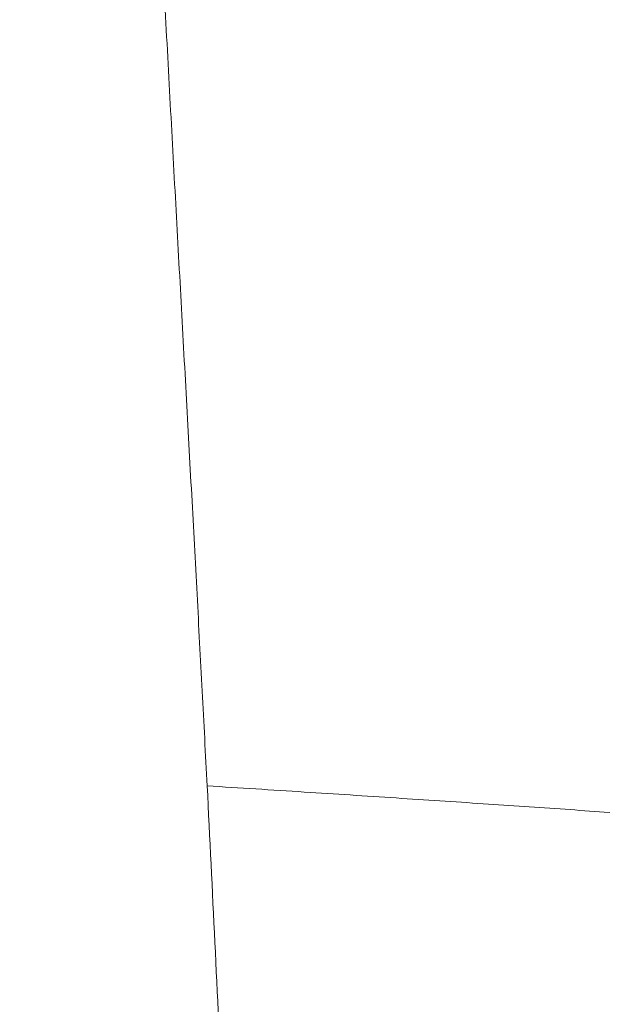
# Model space of a CAD drawing. Header units: millimetres. Extents: x 8 to 719, y 12 to 652.
# Tile 43 of 197: x 415.15 to 416.38, y 230.51 to 232.59. Entities that reach past the tile are written whole.
import ezdxf

# ---------------------------------------------------------------- set-up
doc = ezdxf.new("R2010")
doc.units = ezdxf.units.MM

msp = doc.modelspace()

# ---------------------------------------------------------------- linework, layer by layer
at = {"color": 252, "linetype": 'Continuous', "lineweight": 0}
for points, knots in [([(415.5457, 230.9687), (415.5422, 231.0354), (415.5352, 231.1699), (415.5243, 231.3746), (415.513, 231.5844), (415.5012, 231.7996), (415.4892, 232.0187), (415.477, 232.2414), (415.4647, 232.4671), (415.4524, 232.6968), (415.44, 232.931), (415.4276, 233.1694), (415.4151, 233.4114), (415.4026, 233.6549), (415.3902, 233.8997), (415.3778, 234.1438), (415.3655, 234.3867), (415.3533, 234.628), (415.341, 234.8689), (415.3286, 235.1102), (415.3161, 235.3515), (415.3037, 235.5922), (415.2913, 235.8304), (415.2791, 236.0656), (415.2671, 236.2959), (415.2554, 236.5207), (415.2441, 236.7396), (415.2331, 236.9532), (415.2232, 237.1502), (415.2142, 237.3309), (415.206, 237.496), (415.1983, 237.6551), (415.191, 237.8076), (415.184, 237.9531), (415.177, 238.1002), (415.17, 238.2477), (415.163, 238.3944), (415.1564, 238.5338), (415.1519, 238.6238), (415.1497, 238.6687)], [0, 0, 0, 0, 0.02493, 0.050214, 0.075837, 0.101793, 0.128058, 0.154133, 0.180474, 0.207071, 0.233906, 0.261452, 0.289203, 0.317155, 0.345298, 0.37362, 0.401594, 0.429707, 0.457937, 0.486262, 0.515179, 0.544155, 0.573173, 0.602223, 0.631293, 0.659859, 0.688422, 0.71696, 0.745457, 0.769595, 0.793679, 0.817697, 0.84164, 0.865505, 0.889292, 0.917212, 0.944977, 0.972574, 1, 1, 1, 1]), ([(415.5458, 230.9689), (415.5566, 230.748), (415.5782, 230.3062), (415.6106, 229.6482), (415.6432, 228.9935), (415.6758, 228.3428), (415.7083, 227.6998), (415.7406, 227.0648), (415.7728, 226.4379), (415.805, 225.815), (415.8265, 225.4037), (415.8373, 225.198)], [0, 0, 0, 0, 0.111772, 0.223625, 0.335549, 0.447534, 0.559569, 0.669643, 0.779746, 0.889868, 1, 1, 1, 1]), ([(417.0167, 230.8655), (416.9765, 230.8688), (416.8923, 230.8758), (416.7604, 230.8861), (416.6174, 230.8968), (416.4634, 230.908), (416.2993, 230.9195), (416.1254, 230.9313), (415.9417, 230.9435), (415.7473, 230.9561), (415.6141, 230.9645), (415.5458, 230.9689)], [0, 0, 0, 0, 0.082095, 0.171731, 0.26891, 0.373633, 0.4859, 0.603507, 0.728392, 0.860557, 1, 1, 1, 1])]:
    msp.add_open_spline(points, degree=3, knots=knots, dxfattribs=at)

doc.saveas('drawing.dxf')
